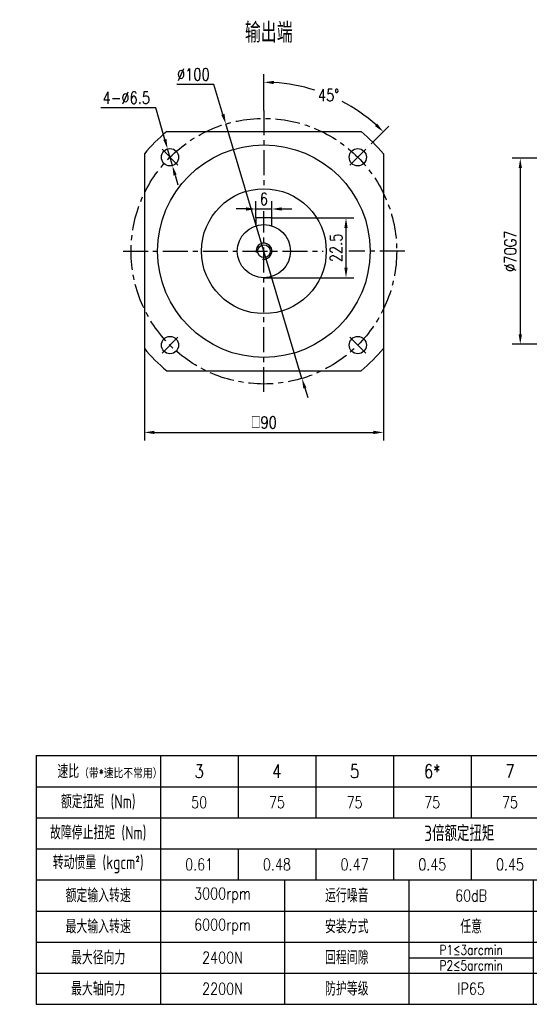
# Model space of a CAD drawing. Header units: inches. Extents: x 31 to 584, y 7 to 380.
# Tile 1 of 3: x 31 to 223, y 7 to 378. Entities that reach past the tile are written whole.
import ezdxf

# ---------------------------------------------------------------- set-up
doc = ezdxf.new("R2010")
doc.units = ezdxf.units.IN
doc.header["$LTSCALE"] = 15
doc.header["$MEASUREMENT"] = 0
doc.linetypes.add('CENTER', pattern=[2, 1.25, -0.25, 0.25, -0.25])
for name, color, linetype in [('1轮廓实线层', 7, 'Continuous'), ('2细线层', 4, 'Continuous'), ('3中心线层', 1, 'CENTER'), ('6文字层', 3, 'Continuous'), ('7标注层', 4, 'Continuous')]:
    doc.layers.add(name, color=color, linetype=linetype)
doc.styles.add('PC_TEXTSTYLE', font='isocp.shx', dxfattribs={"width": 0.8, "bigfont": 'HZFS.SHX'})
doc.styles.add('TH_GBDIM', font='romans.shx', dxfattribs={"width": 0.8, "bigfont": 'gbcbig.shx'})
doc.dimstyles.new('直径标注A3', dxfattribs={"dimscale": 1.5, "dimtxt": 3.5, "dimasz": 3, "dimexe": 2, "dimexo": 0.0625, "dimgap": 1, "dimtad": 1, "dimtih": 1, "dimtoh": 1, "dimdsep": 46, "dimtxsty": 'PC_TEXTSTYLE', "dimsah": 1, "dimcen": 0.09, "dimclrt": 3, "dimadec": 0, "dimazin": 0, "dimtfac": 0.7, "dimtmove": 0, "dimatfit": 0, "dimfxl": 1, "dimtzin": 0, "dimarcsym": 0})
doc.dimstyles.new('线性标注', dxfattribs={"dimscale": 1.5, "dimtxt": 2.5, "dimasz": 3, "dimexe": 2, "dimexo": 0, "dimgap": 1, "dimtad": 1, "dimdsep": 46, "dimtxsty": 'PC_TEXTSTYLE', "dimsah": 1, "dimcen": 0.09, "dimclrt": 3, "dimadec": 0, "dimazin": 0, "dimtfac": 0.7, "dimtix": 1, "dimtmove": 0, "dimatfit": 0, "dimfxl": 1, "dimtzin": 0, "dimarcsym": 0})
doc.dimstyles.new('角度标注', dxfattribs={"dimscale": 1.5, "dimtxt": 3.5, "dimasz": 3, "dimexe": 2, "dimexo": 0, "dimgap": 1, "dimtad": 1, "dimtih": 1, "dimtoh": 1, "dimdsep": 46, "dimtxsty": 'PC_TEXTSTYLE', "dimsah": 1, "dimcen": 0.09, "dimclrd": 4, "dimclrt": 3, "dimadec": 0, "dimazin": 0, "dimtfac": 0.7, "dimtmove": 0, "dimatfit": 0, "dimfxl": 1, "dimtzin": 0, "dimarcsym": 0})

# ---------------------------------------------------------------- blocks, each defined once
blk = doc.blocks.new('*D23')
at = {"layer": '7标注层', "color": 0, "lineweight": -2, "transparency": 16777216}
for p, q in [((248.16, 325.97), (216.8, 325.97)), ((219.8, 322.22), (219.8, 259.72)), ((248.16, 255.97), (216.8, 255.97))]:
    blk.add_line(p, q, dxfattribs=at)
at = {"layer": '7标注层', "color": 0, "transparency": 16777216}
for points in [[(219.18, 322.22), (220.43, 322.22), (219.8, 325.97)], [(219.18, 259.72), (220.43, 259.72), (219.8, 255.97)]]:
    blk.add_solid(points, dxfattribs=at)
at = {"layer": 'Defpoints', "color": 0, "transparency": 16777216}
for p in [(248.16, 325.97), (219.8, 255.97), (248.16, 255.97)]:
    blk.add_point(p, dxfattribs=at)
at = {"layer": '7标注层', "color": 3, "transparency": 16777216, "insert": (216.05, 290.97), "char_height": 4.5, "attachment_point": 5, "rotation": 90, "style": 'TH_GBDIM'}
blk.add_mtext('\\A1;%%c70G7', dxfattribs=at)
blk = doc.blocks.new('*D59')
at = {"layer": '7标注层', "color": 0, "lineweight": -2, "transparency": 16777216}
for p, q in [((82.57, 344.98), (61.87, 344.98)), ((85.99, 333.06), (82.57, 344.98)), ((88.82, 323.21), (87.03, 329.45)), ((89.85, 319.6), (90.89, 316))]:
    blk.add_line(p, q, dxfattribs=at)
at = {"layer": '7标注层', "color": 0, "transparency": 16777216}
for points in [[(86.59, 333.23), (85.39, 332.89), (87.03, 329.45)], [(90.45, 319.77), (89.25, 319.43), (88.82, 323.21)]]:
    blk.add_solid(points, dxfattribs=at)
at = {"layer": 'Defpoints', "color": 0, "transparency": 16777216}
for p in [(87.03, 329.45), (88.82, 323.21)]:
    blk.add_point(p, dxfattribs=at)
at = {"layer": '7标注层', "color": 3, "transparency": 16777216, "insert": (71.47, 348.73), "char_height": 4.5, "attachment_point": 5, "style": 'TH_GBDIM'}
blk.add_mtext('{4-∅6.5}{}{}', dxfattribs=at)
blk = doc.blocks.new('*D54')
at = {"layer": '7标注层', "color": 0, "lineweight": -2, "transparency": 16777216}
for p, q in [((78.28, 254.38), (78.28, 219.76)), ((168.28, 254.38), (168.28, 219.76)), ((82.03, 222.76), (164.53, 222.76))]:
    blk.add_line(p, q, dxfattribs=at)
at = {"layer": '7标注层', "color": 0, "transparency": 16777216}
for points in [[(82.03, 223.38), (82.03, 222.13), (78.28, 222.76)], [(164.53, 223.38), (164.53, 222.13), (168.28, 222.76)]]:
    blk.add_solid(points, dxfattribs=at)
at = {"layer": 'Defpoints', "color": 0, "transparency": 16777216}
for p in [(78.28, 254.38), (168.28, 254.38), (168.28, 222.76)]:
    blk.add_point(p, dxfattribs=at)
at = {"layer": '7标注层', "color": 3, "transparency": 16777216, "insert": (123.28, 226.51), "char_height": 4.5, "attachment_point": 5, "style": 'TH_GBDIM'}
blk.add_mtext('{□}90', dxfattribs=at)
blk = doc.blocks.new('*D55')
at = {"layer": '7标注层', "color": 0, "lineweight": -2, "transparency": 16777216}
for p, q in [((104.48, 353.76), (90.46, 353.76)), ((107.86, 342.46), (104.48, 353.76)), ((137.62, 243.08), (108.93, 338.87)), ((138.7, 239.48), (139.77, 235.89))]:
    blk.add_line(p, q, dxfattribs=at)
at = {"layer": '7标注层', "color": 0, "transparency": 16777216}
for points in [[(108.46, 342.64), (107.26, 342.29), (108.93, 338.87)], [(139.3, 239.66), (138.1, 239.3), (137.62, 243.08)]]:
    blk.add_solid(points, dxfattribs=at)
at = {"layer": 'Defpoints', "color": 0, "transparency": 16777216}
for p in [(108.93, 338.87), (137.62, 243.08)]:
    blk.add_point(p, dxfattribs=at)
at = {"layer": '7标注层', "color": 3, "transparency": 16777216, "insert": (96.72, 357.51), "char_height": 4.5, "attachment_point": 5, "style": 'TH_GBDIM'}
blk.add_mtext('∅100', dxfattribs=at)
blk = doc.blocks.new('*D56')
at = {"layer": '7标注层', "color": 0, "lineweight": -2, "transparency": 16777216}
for p, q in [((120.28, 303.47), (120.28, 309.85)), ((126.28, 303.47), (126.28, 309.85)), ((116.53, 306.85), (112.78, 306.85)), ((120.28, 306.85), (126.28, 306.85)), ((130.03, 306.85), (133.78, 306.85))]:
    blk.add_line(p, q, dxfattribs=at)
at = {"layer": '7标注层', "color": 0, "transparency": 16777216}
for points in [[(116.53, 307.48), (116.53, 306.23), (120.28, 306.85)], [(130.03, 307.48), (130.03, 306.23), (126.28, 306.85)]]:
    blk.add_solid(points, dxfattribs=at)
at = {"layer": 'Defpoints', "color": 0, "transparency": 16777216}
for p in [(126.28, 306.85), (120.28, 303.47), (126.28, 303.47)]:
    blk.add_point(p, dxfattribs=at)
at = {"layer": '7标注层', "color": 3, "transparency": 16777216, "insert": (123.28, 310.6), "char_height": 4.5, "attachment_point": 5, "style": 'TH_GBDIM'}
blk.add_mtext('6', dxfattribs=at)
blk = doc.blocks.new('*D57')
at = {"layer": '7标注层', "color": 0, "lineweight": -2, "transparency": 16777216}
for p, q in [((126.28, 303.47), (157.19, 303.47)), ((154.19, 299.72), (154.19, 284.72)), ((123.28, 280.97), (157.19, 280.97))]:
    blk.add_line(p, q, dxfattribs=at)
at = {"layer": '7标注层', "color": 0, "transparency": 16777216}
for points in [[(153.57, 299.72), (154.82, 299.72), (154.19, 303.47)], [(153.57, 284.72), (154.82, 284.72), (154.19, 280.97)]]:
    blk.add_solid(points, dxfattribs=at)
at = {"layer": 'Defpoints', "color": 0, "transparency": 16777216}
for p in [(126.28, 303.47), (123.28, 280.97), (154.19, 280.97)]:
    blk.add_point(p, dxfattribs=at)
at = {"layer": '7标注层', "color": 3, "transparency": 16777216, "insert": (150.44, 292.22), "char_height": 4.5, "attachment_point": 5, "rotation": 90, "style": 'TH_GBDIM'}
blk.add_mtext('22.5', dxfattribs=at)
blk = doc.blocks.new('*D58')
at = {"layer": '7标注层', "color": 0, "lineweight": -2, "transparency": 16777216}
for p, q in [((123.28, 343.97), (123.28, 357.56)), ((163.67, 331.37), (170.36, 338.06))]:
    blk.add_line(p, q, dxfattribs=at)
at = {"layer": '7标注层', "color": 4, "lineweight": -2, "transparency": 16777216}
for start, end in [(72.3937, 86.6204), (48.3796, 62.4261)]:
    blk.add_arc((123.28, 290.97), 63.58, start, end, dxfattribs=at)
at = {"layer": '7标注层', "color": 4, "transparency": 16777216}
for points in [[(127.01, 353.82), (127.04, 355.07), (123.28, 354.56)], [(165.94, 338.96), (165.08, 338.05), (168.24, 335.93)]]:
    blk.add_solid(points, dxfattribs=at)
at = {"layer": 'Defpoints', "color": 0, "transparency": 16777216}
for p in [(155.07, 346.04), (123.28, 343.97), (163.67, 331.37), (80.14, 247.84), (123.28, 237.97)]:
    blk.add_point(p, dxfattribs=at)
at = {"layer": '7标注层', "color": 3, "transparency": 16777216, "insert": (147.61, 349.72), "char_height": 4.5, "attachment_point": 5, "style": 'TH_GBDIM'}
blk.add_mtext('45°', dxfattribs=at)
blk = doc.blocks.new('909090901')
at = {"layer": '1轮廓实线层'}
for p, q in [((33.56, -18.73), (177.56, -18.73)), ((33.56, -18.73), (33.56, -66.73)), ((177.56, -18.73), (177.56, -66.73)), ((33.56, -42.73), (177.56, -42.73)), ((81.56, -42.73), (81.56, -66.73)), ((129.56, -42.73), (129.56, -66.73)), ((33.56, -66.73), (177.56, -66.73))]:
    blk.add_line(p, q, dxfattribs=at)
at = {"layer": '2细线层'}
for p, q in [((57.56, -18.73), (57.56, -42.73)), ((72.56, -18.73), (72.56, -30.73)), ((87.56, -18.73), (87.56, -30.73)), ((102.56, -18.73), (102.56, -30.73)), ((117.56, -18.73), (117.56, -30.73)), ((132.56, -18.73), (132.56, -30.73)), ((147.56, -18.73), (147.56, -30.73)), ((162.56, -18.73), (162.56, -30.73)), ((33.56, -24.73), (177.56, -24.73)), ((33.56, -30.73), (177.56, -30.73)), ((33.56, -30.73), (177.56, -30.73)), ((33.56, -36.73), (177.56, -36.73)), ((72.56, -36.73), (72.56, -42.73)), ((87.56, -36.73), (87.56, -42.73)), ((102.56, -36.73), (102.56, -42.73)), ((117.56, -36.73), (117.56, -42.73)), ((132.56, -36.73), (132.56, -42.73)), ((147.56, -36.73), (147.56, -42.73)), ((162.56, -36.73), (162.56, -42.73)), ((57.56, -42.73), (57.56, -66.73)), ((105.56, -42.73), (105.56, -66.73)), ((153.56, -42.73), (153.56, -66.73)), ((33.56, -48.73), (177.56, -48.73)), ((33.56, -54.73), (177.56, -54.73)), ((105.56, -57.73), (129.56, -57.73)), ((33.56, -60.73), (177.56, -60.73))]:
    blk.add_line(p, q, dxfattribs=at)
at = {"layer": '6文字层', "attachment_point": 5}
for s, width, heights, insert, char_height, style in [('速比{\\H0.66667x;（带\\Fromans,gbcbig|c134;*\\Fisocp,hzfs|c134;速比不常用）}', 33.8738, [0], (47.83, -21.8), 2.625, 'PC_TEXTSTYLE'), ('3', 20, [0], (65.06, -21.73), 2.62, 'TH_GBDIM'), ('4', 20, [0], (80.06, -21.73), 2.62, 'TH_GBDIM'), ('5', 20, [0], (95.06, -21.73), 2.62, 'TH_GBDIM'), ('6*', 20, [0], (110.06, -21.73), 2.625, 'TH_GBDIM'), ('7', 20, [0], (125.06, -21.73), 2.62, 'TH_GBDIM'), ('8', 20, [0], (140.06, -21.73), 2.62, 'TH_GBDIM'), ('9*', 20, [0], (155.06, -21.73), 2.625, 'TH_GBDIM'), ('10', 20, [0], (170.06, -21.73), 2.625, 'TH_GBDIM'), ('{\\H0.7x;额定扭矩 (Nm)\\H1.1429x; }', 33.8738, [0], (45.56, -27.73), 3.75, 'PC_TEXTSTYLE'), ('50', 20, [0], (65.06, -27.73), 2.25, 'TH_GBDIM'), ('75', 20, [0], (80.06, -27.73), 2.25, 'TH_GBDIM'), ('75', 20, [0], (95.06, -27.73), 2.25, 'TH_GBDIM'), ('75', 20, [0], (110.06, -27.73), 2.25, 'TH_GBDIM'), ('75', 20, [0], (125.06, -27.73), 2.25, 'TH_GBDIM'), ('75', 20, [0], (140.06, -27.73), 2.25, 'TH_GBDIM'), ('50', 20, [0], (155.06, -27.73), 2.25, 'TH_GBDIM'), ('50', 20, [0], (170.06, -27.73), 2.25, 'TH_GBDIM'), ('\\pt17.5;故障停止扭矩 (Nm)', 40.3369, [0], (45.56, -33.73), 2.625, 'PC_TEXTSTYLE'), ('3倍额定扭矩', 33.8738, [0], (115.27, -33.74), 3, 'PC_TEXTSTYLE'), ('转动惯量 (kgcm²)', 40.3369, [0], (45.56, -39.73), 2.625, 'PC_TEXTSTYLE'), ('0.61', 20, [0], (65.06, -39.73), 2.25, 'TH_GBDIM'), ('0.48', 20, [0], (80.06, -39.73), 2.25, 'TH_GBDIM'), ('0.47', 20, [0], (95.06, -39.73), 2.25, 'TH_GBDIM'), ('0.45', 20, [0], (110.06, -39.73), 2.25, 'TH_GBDIM'), ('0.45', 20, [0], (125.06, -39.73), 2.25, 'TH_GBDIM'), ('0.44', 20, [0], (140.06, -39.73), 2.25, 'TH_GBDIM'), ('0.44', 20, [0], (155.06, -39.73), 2.25, 'TH_GBDIM'), ('0.44', 20, [0], (170.06, -39.73), 2.25, 'TH_GBDIM'), ('额定输入转速 ', 33.8738, [0], (45.56, -45.73), 2.625, 'PC_TEXTSTYLE'), ('3000rpm', 32, [0], (69.56, -45.73), 2.25, 'TH_GBDIM'), ('运行噪音', 33.8738, [0], (93.56, -45.73), 2.625, 'PC_TEXTSTYLE'), ('60dB', 32, [0], (117.56, -45.73), 2.25, 'TH_GBDIM'), ('满载效率', 33.8738, [0], (141.56, -45.73), 2.625, 'PC_TEXTSTYLE'), ('97%', 32, [0], (165.56, -45.73), 2.25, 'TH_GBDIM'), ('最大输入转速 ', 33.8738, [0], (45.56, -51.73), 2.625, 'PC_TEXTSTYLE'), ('6000rpm', 32, [0], (69.56, -51.73), 2.25, 'TH_GBDIM'), ('安装方式', 33.8738, [0], (93.56, -51.73), 2.625, 'PC_TEXTSTYLE'), ('{\\Fisocp,hzfs|c134;任意}', 32, [0], (117.56, -51.73), 2.625, 'TH_GBDIM'), ('工作温度', 33.8738, [0], (141.56, -51.73), 2.625, 'PC_TEXTSTYLE'), ('-25°～+90°', 32, [0], (165.56, -51.73), 2.625, 'TH_GBDIM'), ('最大径向力 ', 33.8738, [0], (45.56, -57.73), 2.625, 'PC_TEXTSTYLE'), ('2400N', 32, [0], (69.56, -57.73), 2.25, 'TH_GBDIM'), ('回程间隙', 33.8738, [0], (93.56, -57.73), 2.625, 'PC_TEXTSTYLE'), ('P1≤3arcmin', 32, [3], (117.56, -56.23), 1.875, 'TH_GBDIM'), ('润滑方式', 33.8738, [0], (141.56, -57.73), 2.625, 'PC_TEXTSTYLE'), ('{\\Fisocp,hzfs|c134;长效润滑}', 32, [0], (165.56, -57.73), 2.625, 'TH_GBDIM'), ('P2≤5arcmin', 32, [0], (117.56, -59.23), 1.875, 'TH_GBDIM'), ('最大轴向力 ', 33.8738, [0], (45.56, -63.73), 2.625, 'PC_TEXTSTYLE'), ('2200N', 32, [0], (69.56, -63.73), 2.25, 'TH_GBDIM'), ('防护等级', 33.8738, [0], (93.56, -63.73), 2.625, 'PC_TEXTSTYLE'), ('IP65', 32, [0], (117.56, -63.73), 2.25, 'TH_GBDIM'), ('平均寿命', 33.8738, [0], (141.56, -63.73), 2.625, 'PC_TEXTSTYLE'), ('20000h（连续运行减半）', 39.4, [0], (165.56, -63.73), 2.25, 'TH_GBDIM')]:
    blk.add_mtext_dynamic_manual_height_columns(s, width=width, gutter_width=25, heights=heights, dxfattribs=dict(at, insert=insert, char_height=char_height, style=style))

msp = doc.modelspace()

# ---------------------------------------------------------------- linework, layer by layer
for p, q in [((86.685, 335.974), (159.87, 335.974)), ((78.278, 327.566), (78.278, 254.382)), ((168.278, 327.566), (168.278, 254.382)), ((86.685, 245.974), (159.87, 245.974))]:
    msp.add_line(p, q)
for centre, radius in [((123.278, 290.974), 40), ((87.922, 326.329), 3.25), ((158.633, 326.329), 3.25), ((87.922, 255.619), 3.25), ((158.633, 255.619), 3.25)]:
    msp.add_circle(centre, radius)
for start, end in [(129.11674, 140.88326), (39.11674, 50.88326), (219.11674, 230.88326), (309.11674, 320.88326)]:
    msp.add_arc((123.278, 290.974), 58, start, end)
at = {"layer": '1轮廓实线层'}
for p, q in [((126.278, 303.474), (120.278, 303.474)), ((120.278, 303.474), (120.278, 300.514)), ((126.278, 300.514), (126.278, 303.474))]:
    msp.add_line(p, q, dxfattribs=at)
for radius in [23.5, 10, 2.4]:
    msp.add_circle((123.278, 290.974), radius, dxfattribs=at)
at = {"layer": '2细线层'}
msp.add_arc((123.278, 290.974), 3, 260, 190, dxfattribs=at)
at = {"layer": '3中心线层', "ltscale": 0.5}
for p, q in [((123.278, 343.974), (123.278, 315.06)), ((84.939, 329.313), (90.905, 323.346)), ((161.616, 329.313), (155.65, 323.346)), ((123.278, 237.974), (123.278, 305.989)), ((70.278, 290.974), (145.58, 290.974)), ((176.278, 290.974), (155.285, 290.974)), ((84.939, 252.636), (90.905, 258.602)), ((161.616, 252.636), (155.65, 258.602))]:
    msp.add_line(p, q, dxfattribs=at)
msp.add_circle((123.278, 290.974), 50, dxfattribs=at)

# ---------------------------------------------------------------- block references
at = {"layer": '1轮廓实线层', "xscale": 1.95, "yscale": 1.95, "zscale": 1.95}
msp.add_blockref('909090901', (-27.947, 137.614), dxfattribs=at)

# ---------------------------------------------------------------- texts
at = {"layer": '6文字层', "insert": (116.111, 376.977), "char_height": 7.5, "attachment_point": 1, "style": 'PC_TEXTSTYLE'}
msp.add_mtext_dynamic_manual_height_columns('{\\C3;输出端}', width=30.34979, gutter_width=25, heights=[0], dxfattribs=at)

# ---------------------------------------------------------------- dimensions: what is measured, and where the dimension line sits
at = {"layer": '7标注层'}
dim = msp.add_diameter_dim_2p(p1=(137.622, 243.076), p2=(108.933, 338.872), dimstyle='直径标注A3', override={"dimtxt": 3, "dimasz": 2.5, "dimtxsty": 'TH_GBDIM', "dimadec": 2}, dxfattribs=at)
dim.commit()
dim.dimension.update_dxf_attribs({"geometry": '*D55', "text_midpoint": (96.719, 353.757), "dimtype": 163})
dim = msp.add_angular_dim_2l(base=(155.07, 346.04), line1=((123.278, 343.974), (123.278, 237.974)), line2=((80.144, 247.841), (163.671, 331.368)), dimstyle='角度标注', override={"dimtxt": 3, "dimasz": 2.5, "dimdec": 0, "dimtxsty": 'TH_GBDIM'}, dxfattribs=at)
dim.commit()
dim.dimension.update_dxf_attribs({"geometry": '*D58', "text_midpoint": (147.61, 349.718)})
dim = msp.add_diameter_dim_2p(p1=(88.819, 323.206), p2=(87.026, 329.453), text='{4-<>}{}{}', dimstyle='直径标注A3', override={"dimtxt": 3, "dimasz": 2.5, "dimtxsty": 'TH_GBDIM', "dimadec": 2}, dxfattribs=at)
dim.commit()
dim.dimension.update_dxf_attribs({"geometry": '*D59', "text_midpoint": (71.47, 344.983), "dimtype": 163})
dim = msp.add_linear_dim(base=(219.801, 255.974), p1=(248.159, 325.974), p2=(248.159, 255.974), angle=90, text='\\A1;%%c<>G7', dimstyle='线性标注', override={"dimtxt": 3, "dimasz": 2.5, "dimdec": 0, "dimtxsty": 'TH_GBDIM'}, dxfattribs=at)
dim.commit()
dim.dimension.update_dxf_attribs({"geometry": '*D23', "text_midpoint": (216.051, 290.974)})
dim = msp.add_linear_dim(base=(126.278, 306.854), p1=(120.278, 303.474), p2=(126.278, 303.474), dimstyle='线性标注', override={"dimtxt": 3, "dimasz": 2.5, "dimdec": 0, "dimtxsty": 'TH_GBDIM'}, dxfattribs=at)
dim.commit()
dim.dimension.update_dxf_attribs({"geometry": '*D56', "text_midpoint": (123.278, 310.604)})
dim = msp.add_linear_dim(base=(154.194, 280.974), p1=(126.278, 303.474), p2=(123.278, 280.974), angle=90, dimstyle='线性标注', override={"dimtxt": 3, "dimasz": 2.5, "dimdec": 1, "dimtxsty": 'TH_GBDIM', "dimadec": 1}, dxfattribs=at)
dim.commit()
dim.dimension.update_dxf_attribs({"geometry": '*D57', "text_midpoint": (150.444, 292.224)})
dim = msp.add_linear_dim(base=(168.278, 222.76), p1=(78.278, 254.382), p2=(168.278, 254.382), text='{□}<>', dimstyle='线性标注', override={"dimtxt": 3, "dimasz": 2.5, "dimdec": 0, "dimtxsty": 'TH_GBDIM'}, dxfattribs=at)
dim.commit()
dim.dimension.update_dxf_attribs({"geometry": '*D54', "text_midpoint": (123.278, 226.51)})

doc.saveas('drawing.dxf')
